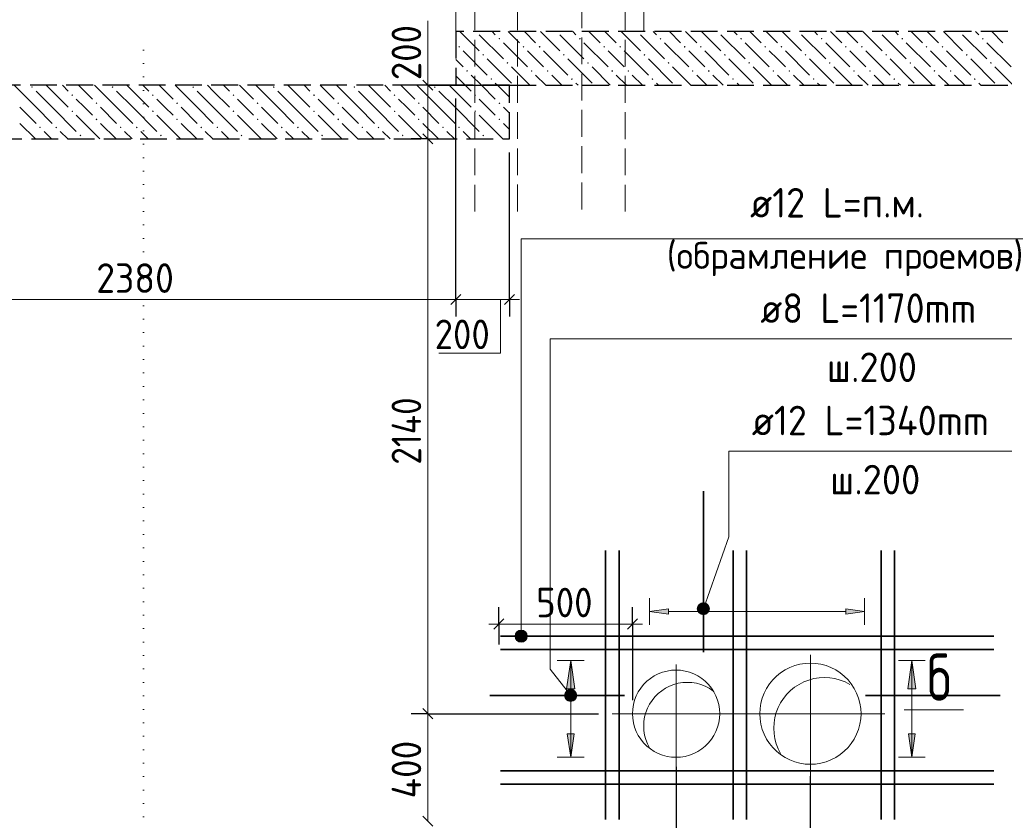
# Model space of a CAD drawing. Header units: millimetres. Extents: x 0 to 30446, y 0 to 14850.
# Tile 21 of 26: x 14465 to 18131, y 9303 to 12284. Entities that reach past the tile are written whole.
import ezdxf

# ---------------------------------------------------------------- set-up
doc = ezdxf.new("R2010")
doc.units = ezdxf.units.MM
doc.linetypes.add('______2', pattern=[135, 100, -35])
doc.linetypes.add('______9', pattern=[50, 0, -50])
for name, color, linetype, lineweight in [('Standard', 7, 'Continuous', 25), ('ЖБ Пилон', 180, 'Continuous', 25), ('Позиционная метка линия выноска', 7, 'Continuous', 13), ('Позиционная метка номер позиции', 7, 'Continuous', 13), ('Примечания', 7, 'Continuous', 13), ('Сечения символ', 7, 'Continuous', 25), ('Стена обрамление Г-обр.', 7, 'Continuous', 25), ('Стена обрамление П-обр.', 7, 'Continuous', 25)]:
    doc.layers.add(name, color=color, linetype=linetype, lineweight=lineweight)
for name, color, linetype, lineweight, true_color in [('ЖБ Перекрытие верхний уровень', 7, 'Continuous', 25, 0xe0e0ff), ('ЖБ Перекрытие средний уровень_1', 7, 'Continuous', 25, 0xe0e0ff), ('ЖБ Стена верхний уровень', 7, 'Continuous', 25, 0x006e00)]:
    doc.layers.add(name, color=color, linetype=linetype, lineweight=lineweight, true_color=true_color)
doc.layers.add('Размерная выноска', color=7, linetype='Continuous')
doc.styles.add('ISOCPEUR', font='txt')

msp = doc.modelspace()

# ---------------------------------------------------------------- hatches: boundary and pattern name
at = {"layer": 'ЖБ Перекрытие верхний уровень', "linetype": 'Continuous', "lineweight": 18, "transparency": 33554687}
for points in [[(16161.1, 12240.5), (16160.8, 12240.2), (16160.6, 12240.5)], [(16247.6, 12213.5), (16250.8, 12216.7), (16254.1, 12213.5), (16250.8, 12210.2)], [(16461.1, 12240.5), (16460.8, 12240.2), (16460.6, 12240.5)], [(16547.6, 12213.5), (16550.8, 12216.7), (16554.1, 12213.5), (16550.8, 12210.2)], [(16761.1, 12240.5), (16760.8, 12240.2), (16760.6, 12240.5)], [(16847.6, 12213.5), (16850.8, 12216.7), (16854.1, 12213.5), (16850.8, 12210.2)], [(17061.1, 12240.5), (17060.8, 12240.2), (17060.6, 12240.5)], [(17147.6, 12213.5), (17150.8, 12216.7), (17154.1, 12213.5), (17150.8, 12210.2)], [(17361.1, 12240.5), (17360.8, 12240.2), (17360.6, 12240.5)], [(17447.6, 12213.5), (17450.8, 12216.7), (17454.1, 12213.5), (17450.8, 12210.2)], [(17661.1, 12240.5), (17660.8, 12240.2), (17660.6, 12240.5)], [(17747.6, 12213.5), (17750.8, 12216.7), (17754.1, 12213.5), (17750.8, 12210.2)], [(17961.1, 12240.5), (17960.8, 12240.2), (17960.6, 12240.5)], [(18047.6, 12213.5), (18050.8, 12216.7), (18054.1, 12213.5), (18050.8, 12210.2)], [(16097.6, 12183.5), (16100.8, 12186.7), (16104.1, 12183.5), (16100.8, 12180.2)], [(16337.6, 12183.5), (16340.8, 12186.7), (16344.1, 12183.5), (16340.8, 12180.2)], [(16397.6, 12183.5), (16400.8, 12186.7), (16404.1, 12183.5), (16400.8, 12180.2)], [(16637.6, 12183.5), (16640.8, 12186.7), (16644.1, 12183.5), (16640.8, 12180.2)], [(16697.6, 12183.5), (16700.8, 12186.7), (16704.1, 12183.5), (16700.8, 12180.2)], [(16937.6, 12183.5), (16940.8, 12186.7), (16944.1, 12183.5), (16940.8, 12180.2)], [(16997.6, 12183.5), (17000.8, 12186.7), (17004.1, 12183.5), (17000.8, 12180.2)], [(17237.6, 12183.5), (17240.8, 12186.7), (17244.1, 12183.5), (17240.8, 12180.2)], [(17297.6, 12183.5), (17300.8, 12186.7), (17304.1, 12183.5), (17300.8, 12180.2)], [(17537.6, 12183.5), (17540.8, 12186.7), (17544.1, 12183.5), (17540.8, 12180.2)], [(17597.6, 12183.5), (17600.8, 12186.7), (17604.1, 12183.5), (17600.8, 12180.2)], [(17837.6, 12183.5), (17840.8, 12186.7), (17844.1, 12183.5), (17840.8, 12180.2)], [(17897.6, 12183.5), (17900.8, 12186.7), (17904.1, 12183.5), (17900.8, 12180.2)], [(16187.6, 12153.5), (16190.8, 12156.7), (16194.1, 12153.5), (16190.8, 12150.2)], [(16487.6, 12153.5), (16490.8, 12156.7), (16494.1, 12153.5), (16490.8, 12150.2)], [(16787.6, 12153.5), (16790.8, 12156.7), (16794.1, 12153.5), (16790.8, 12150.2)], [(17087.6, 12153.5), (17090.8, 12156.7), (17094.1, 12153.5), (17090.8, 12150.2)], [(17387.6, 12153.5), (17390.8, 12156.7), (17394.1, 12153.5), (17390.8, 12150.2)], [(17687.6, 12153.5), (17690.8, 12156.7), (17694.1, 12153.5), (17690.8, 12150.2)], [(17987.6, 12153.5), (17990.8, 12156.7), (17994.1, 12153.5), (17990.8, 12150.2)], [(16277.6, 12123.5), (16280.8, 12126.7), (16284.1, 12123.5), (16280.8, 12120.2)], [(16577.6, 12123.5), (16580.8, 12126.7), (16584.1, 12123.5), (16580.8, 12120.2)], [(16877.6, 12123.5), (16880.8, 12126.7), (16884.1, 12123.5), (16880.8, 12120.2)], [(17177.6, 12123.5), (17180.8, 12126.7), (17184.1, 12123.5), (17180.8, 12120.2)], [(17477.6, 12123.5), (17480.8, 12126.7), (17484.1, 12123.5), (17480.8, 12120.2)], [(17777.6, 12123.5), (17780.8, 12126.7), (17784.1, 12123.5), (17780.8, 12120.2)], [(18077.6, 12123.5), (18080.8, 12126.7), (18084.1, 12123.5), (18080.8, 12120.2)], [(16127.6, 12093.5), (16130.8, 12096.7), (16134.1, 12093.5), (16130.8, 12090.2)], [(16217.6, 12063.5), (16220.8, 12066.7), (16224.1, 12063.5), (16220.8, 12060.2)], [(16367.6, 12093.5), (16370.8, 12096.7), (16374.1, 12093.5), (16370.8, 12090.2)], [(16427.6, 12093.5), (16430.8, 12096.7), (16434.1, 12093.5), (16430.8, 12090.2)], [(16517.6, 12063.5), (16520.8, 12066.7), (16524.1, 12063.5), (16520.8, 12060.2)], [(16667.6, 12093.5), (16670.8, 12096.7), (16674.1, 12093.5), (16670.8, 12090.2)], [(16727.6, 12093.5), (16730.8, 12096.7), (16734.1, 12093.5), (16730.8, 12090.2)], [(16817.6, 12063.5), (16820.8, 12066.7), (16824.1, 12063.5), (16820.8, 12060.2)], [(16967.6, 12093.5), (16970.8, 12096.7), (16974.1, 12093.5), (16970.8, 12090.2)], [(17027.6, 12093.5), (17030.8, 12096.7), (17034.1, 12093.5), (17030.8, 12090.2)], [(17117.6, 12063.5), (17120.8, 12066.7), (17124.1, 12063.5), (17120.8, 12060.2)], [(17267.6, 12093.5), (17270.8, 12096.7), (17274.1, 12093.5), (17270.8, 12090.2)], [(17327.6, 12093.5), (17330.8, 12096.7), (17334.1, 12093.5), (17330.8, 12090.2)], [(17417.6, 12063.5), (17420.8, 12066.7), (17424.1, 12063.5), (17420.8, 12060.2)], [(17567.6, 12093.5), (17570.8, 12096.7), (17574.1, 12093.5), (17570.8, 12090.2)], [(17627.6, 12093.5), (17630.8, 12096.7), (17634.1, 12093.5), (17630.8, 12090.2)], [(17717.6, 12063.5), (17720.8, 12066.7), (17724.1, 12063.5), (17720.8, 12060.2)], [(17867.6, 12093.5), (17870.8, 12096.7), (17874.1, 12093.5), (17870.8, 12090.2)], [(17927.6, 12093.5), (17930.8, 12096.7), (17934.1, 12093.5), (17930.8, 12090.2)], [(18017.6, 12063.5), (18020.8, 12066.7), (18024.1, 12063.5), (18020.8, 12060.2)]]:
    msp.add_hatch(color=7, dxfattribs=at).paths.add_polyline_path(points, flags=16)
at = {"layer": 'ЖБ Перекрытие средний уровень_1', "linetype": 'Continuous', "lineweight": 18, "transparency": 33554687}
for points in [[(14507.6, 12033.5), (14510.8, 12036.7), (14514.1, 12033.5), (14510.8, 12030.2)], [(14807.6, 12033.5), (14810.8, 12036.7), (14814.1, 12033.5), (14810.8, 12030.2)], [(15107.6, 12033.5), (15110.8, 12036.7), (15114.1, 12033.5), (15110.8, 12030.2)], [(15407.6, 12033.5), (15410.8, 12036.7), (15414.1, 12033.5), (15410.8, 12030.2)], [(15707.6, 12033.5), (15710.8, 12036.7), (15714.1, 12033.5), (15710.8, 12030.2)], [(16007.6, 12033.5), (16010.8, 12036.7), (16014.1, 12033.5), (16010.8, 12030.2)], [(14657.6, 12003.5), (14660.8, 12006.7), (14664.1, 12003.5), (14660.8, 12000.2)], [(14957.6, 12003.5), (14960.8, 12006.7), (14964.1, 12003.5), (14960.8, 12000.2)], [(15257.6, 12003.5), (15260.8, 12006.7), (15264.1, 12003.5), (15260.8, 12000.2)], [(15557.6, 12003.5), (15560.8, 12006.7), (15564.1, 12003.5), (15560.8, 12000.2)], [(15857.6, 12003.5), (15860.8, 12006.7), (15864.1, 12003.5), (15860.8, 12000.2)], [(16157.6, 12003.5), (16160.8, 12006.7), (16164.1, 12003.5), (16160.8, 12000.2)], [(14747.6, 11973.5), (14750.8, 11976.7), (14754.1, 11973.5), (14750.8, 11970.2)], [(15047.6, 11973.5), (15050.8, 11976.7), (15054.1, 11973.5), (15050.8, 11970.2)], [(15347.6, 11973.5), (15350.8, 11976.7), (15354.1, 11973.5), (15350.8, 11970.2)], [(15647.6, 11973.5), (15650.8, 11976.7), (15654.1, 11973.5), (15650.8, 11970.2)], [(15947.6, 11973.5), (15950.8, 11976.7), (15954.1, 11973.5), (15950.8, 11970.2)], [(16247.6, 11973.5), (16250.8, 11976.7), (16254.1, 11973.5), (16250.8, 11970.2)], [(14657.6, 11943.5), (14660.8, 11946.7), (14664.1, 11943.5), (14660.8, 11940.2)], [(14747.6, 11913.5), (14750.8, 11916.7), (14754.1, 11913.5), (14750.8, 11910.2)], [(14957.6, 11943.5), (14960.8, 11946.7), (14964.1, 11943.5), (14960.8, 11940.2)], [(15047.6, 11913.5), (15050.8, 11916.7), (15054.1, 11913.5), (15050.8, 11910.2)], [(15257.6, 11943.5), (15260.8, 11946.7), (15264.1, 11943.5), (15260.8, 11940.2)], [(15347.6, 11913.5), (15350.8, 11916.7), (15354.1, 11913.5), (15350.8, 11910.2)], [(15557.6, 11943.5), (15560.8, 11946.7), (15564.1, 11943.5), (15560.8, 11940.2)], [(15647.6, 11913.5), (15650.8, 11916.7), (15654.1, 11913.5), (15650.8, 11910.2)], [(15857.6, 11943.5), (15860.8, 11946.7), (15864.1, 11943.5), (15860.8, 11940.2)], [(15947.6, 11913.5), (15950.8, 11916.7), (15954.1, 11913.5), (15950.8, 11910.2)], [(16157.6, 11943.5), (16160.8, 11946.7), (16164.1, 11943.5), (16160.8, 11940.2)], [(16247.6, 11913.5), (16250.8, 11916.7), (16254.1, 11913.5), (16250.8, 11910.2)], [(14537.6, 11883.5), (14540.8, 11886.7), (14544.1, 11883.5), (14540.8, 11880.2)], [(14597.6, 11883.5), (14600.8, 11886.7), (14604.1, 11883.5), (14600.8, 11880.2)], [(14837.6, 11883.5), (14840.8, 11886.7), (14844.1, 11883.5), (14840.8, 11880.2)], [(14897.6, 11883.5), (14900.8, 11886.7), (14904.1, 11883.5), (14900.8, 11880.2)], [(15137.6, 11883.5), (15140.8, 11886.7), (15144.1, 11883.5), (15140.8, 11880.2)], [(15197.6, 11883.5), (15200.8, 11886.7), (15204.1, 11883.5), (15200.8, 11880.2)], [(15437.6, 11883.5), (15440.8, 11886.7), (15444.1, 11883.5), (15440.8, 11880.2)], [(15497.6, 11883.5), (15500.8, 11886.7), (15504.1, 11883.5), (15500.8, 11880.2)], [(15737.6, 11883.5), (15740.8, 11886.7), (15744.1, 11883.5), (15740.8, 11880.2)], [(15797.6, 11883.5), (15800.8, 11886.7), (15804.1, 11883.5), (15800.8, 11880.2)], [(16037.6, 11883.5), (16040.8, 11886.7), (16044.1, 11883.5), (16040.8, 11880.2)], [(16097.6, 11883.5), (16100.8, 11886.7), (16104.1, 11883.5), (16100.8, 11880.2)], [(14687.6, 11853.5), (14690.8, 11856.7), (14694.1, 11853.5), (14690.8, 11850.2)], [(14987.6, 11853.5), (14990.8, 11856.7), (14994.1, 11853.5), (14990.8, 11850.2)], [(15287.6, 11853.5), (15290.8, 11856.7), (15294.1, 11853.5), (15290.8, 11850.2)], [(15587.6, 11853.5), (15590.8, 11856.7), (15594.1, 11853.5), (15590.8, 11850.2)], [(15887.6, 11853.5), (15890.8, 11856.7), (15894.1, 11853.5), (15890.8, 11850.2)], [(16187.6, 11853.5), (16190.8, 11856.7), (16194.1, 11853.5), (16190.8, 11850.2)]]:
    msp.add_hatch(color=7, dxfattribs=at).paths.add_polyline_path(points, flags=16)
at = {"layer": 'Позиционная метка линия выноска', "linetype": 'Continuous', "lineweight": 13, "transparency": 33554687}
for points in [[(17031.6, 10083.9), (16989.2, 10098.9), (16988.4, 10087.3)], [(17031.6, 10083.9), (16988.4, 10087.3), (17024.9, 10074.4)], [(17024.9, 10074.4), (16988.4, 10087.3), (16993.3, 10076.9)], [(17032.4, 10095.6), (16995.9, 10108.5), (16989.2, 10098.9)], [(17032.4, 10095.6), (16989.2, 10098.9), (17031.6, 10083.9)], [(17027.4, 10105.9), (17006.2, 10113.4), (16995.9, 10108.5)], [(17027.4, 10105.9), (16995.9, 10108.5), (17032.4, 10095.6)], [(17006.2, 10113.4), (17027.4, 10105.9), (17017.9, 10112.6)], [(17024.9, 10074.4), (16993.3, 10076.9), (17014.5, 10069.4)], [(17014.5, 10069.4), (16993.3, 10076.9), (17002.9, 10070.2)], [(16343.5, 10008.3), (16321, 10008.3), (16312.9, 10000.2)], [(16343.5, 10008.3), (16312.9, 10000.2), (16351.6, 10000.2)], [(16321, 10008.3), (16343.5, 10008.3), (16332.2, 10011.5)], [(16351.6, 10000.2), (16312.9, 10000.2), (16309.7, 9989)], [(16351.6, 10000.2), (16309.7, 9989), (16354.7, 9989)], [(16354.7, 9989), (16309.7, 9989), (16312.9, 9977.7)], [(16354.7, 9989), (16312.9, 9977.7), (16351.6, 9977.7)], [(16351.6, 9977.7), (16312.9, 9977.7), (16321, 9969.6)], [(16351.6, 9977.7), (16321, 9969.6), (16343.5, 9969.6)], [(16343.5, 9969.6), (16321, 9969.6), (16332.2, 9966.5)], [(16513.3, 9790.7), (16495.6, 9776.8), (16494.2, 9765.4)], [(16513.3, 9790.7), (16494.2, 9765.4), (16524.7, 9789.2)], [(16524.7, 9789.2), (16494.2, 9765.4), (16498.6, 9754.6)], [(16495.6, 9776.8), (16513.3, 9790.7), (16502.5, 9786.2)], [(16524.7, 9789.2), (16498.6, 9754.6), (16534.1, 9782.3)], [(16534.1, 9782.3), (16498.6, 9754.6), (16508, 9747.7)], [(16534.1, 9782.3), (16508, 9747.7), (16538.6, 9771.5)], [(16538.6, 9771.5), (16508, 9747.7), (16519.4, 9746.3)], [(16538.6, 9771.5), (16519.4, 9746.3), (16537.1, 9760.1)], [(16537.1, 9760.1), (16519.4, 9746.3), (16530.2, 9750.7)]]:
    msp.add_hatch(color=7, dxfattribs=at).paths.add_polyline_path(points)
at = {"layer": 'Стена обрамление П-обр.', "linetype": 'Continuous', "lineweight": 13, "transparency": 33554687}
for points in [[(16880.4, 10071), (16810.4, 10081), (16880.4, 10091)], [(16528.9, 9626), (16516.4, 9538.5), (16503.9, 9626)], [(17798.9, 9626), (17786.4, 9538.5), (17773.9, 9626)]]:
    msp.add_hatch(color=7, dxfattribs=at).paths.add_polyline_path(points, flags=16)
for points in [[(17540.4, 10071), (17610.4, 10081), (17540.4, 10091)], [(16531.4, 9793.5), (16516.4, 9898.5), (16501.4, 9793.5)], [(17801.4, 9793.5), (17786.4, 9898.5), (17771.4, 9793.5)]]:
    msp.add_hatch(color=7, dxfattribs=at).paths.add_polyline_path(points)

# ---------------------------------------------------------------- linework, layer by layer
at = {"layer": 'Standard', "color": 7, "linetype": 'Continuous', "lineweight": 13, "transparency": 33554687}
for p, q in [((15984.8, 12040.5), (15984.8, 12078)), ((15984.8, 11840.5), (15984.8, 12040.5)), ((15984.8, 9700.5), (15984.8, 11840.5)), ((13708.4, 11242.3), (16088.4, 11242.3)), ((16088.4, 11242.3), (16288.4, 11242.3)), ((16288.4, 11242.3), (16325.9, 11242.3)), ((16249.3, 10034.4), (16211.8, 10034.4)), ((16249.3, 10034.4), (16746.3, 10034.4)), ((16746.3, 10034.4), (16783.8, 10034.4))]:
    msp.add_line(p, q, dxfattribs=at)
at = {"layer": 'Standard', "color": 7, "linetype": 'Continuous', "lineweight": -3, "transparency": 33554687}
for p, q in [((15984.8, 12040.5), (15922.3, 12040.5)), ((15984.8, 12040.5), (16047.3, 12040.5)), ((15984.8, 12040.5), (16309.9, 12040.5)), ((16088.4, 11242.3), (16088.4, 11990.5)), ((15984.8, 11840.5), (15922.3, 11840.5)), ((15984.8, 11840.5), (16047.3, 11840.5)), ((15984.8, 11840.5), (15984.8, 11840.5)), ((16288.4, 11242.3), (16288.4, 11790.5)), ((16088.4, 11242.3), (16088.4, 11304.8)), ((16288.4, 11242.3), (16288.4, 11304.8)), ((16088.4, 11242.3), (16088.4, 11179.8)), ((16288.4, 11242.3), (16288.4, 11179.8)), ((16249.3, 10034.4), (16249.3, 10096.9)), ((16746.3, 10034.4), (16746.3, 10096.9)), ((16249.3, 10034.4), (16249.3, 9971.9)), ((16249.3, 10034.4), (16249.3, 9957.5)), ((16746.3, 10034.4), (16746.3, 9971.9)), ((16746.3, 10034.4), (16746.3, 9750.5)), ((15984.8, 9700.5), (15922.3, 9700.5)), ((15984.8, 9700.5), (16047.3, 9700.5))]:
    msp.add_line(p, q, dxfattribs=at)
at = {"layer": 'Standard', "color": 7, "linetype": 'Continuous', "lineweight": 25, "transparency": 33554687}
for p, q in [((16003.6, 12021.7), (15966.1, 12059.2)), ((16003.6, 11821.7), (15966.1, 11859.2)), ((16069.6, 11223.5), (16107.1, 11261)), ((16269.6, 11223.5), (16307.1, 11261)), ((16230.6, 10015.7), (16268.1, 10053.2)), ((16727.6, 10015.7), (16765.1, 10053.2)), ((16003.6, 9681.7), (15966.1, 9719.2)), ((16003.6, 9281.7), (15966.1, 9319.2))]:
    msp.add_line(p, q, dxfattribs=at)
at = {"layer": 'Standard', "color": 7, "linetype": 'Continuous', "lineweight": -3, "transparency": 33554687}
for points in [[(15984.8, 9700.5), (16289.8, 9700.5), (16289.8, 9700.5), (16620.3, 9700.5)], [(16909.8, 8505.4), (16909.8, 8513.9), (16909.8, 8513.9), (16909.8, 8513.9), (16909.8, 8513.9), (16909.8, 8513.9), (16909.8, 8513.9), (16909.8, 9502.3)], [(17408.8, 8505.4), (17408.8, 8513.9), (17408.8, 8513.9), (17408.8, 8513.9), (17408.8, 8513.9), (17408.8, 9468)]]:
    msp.add_lwpolyline(points, dxfattribs=at)
at = {"layer": 'Standard', "color": 7, "linetype": 'Continuous', "lineweight": 13, "transparency": 33554687}
msp.add_lwpolyline([(15984.8, 9300.5), (15984.8, 9350.8), (15984.8, 9350.8), (15984.8, 9700.5)], dxfattribs=at)
at = {"layer": 'ЖБ Перекрытие верхний уровень', "color": 7, "linetype": '______2', "lineweight": 25, "transparency": 33554687}
for p, q in [((16088.4, 12240.5), (16088.4, 12040.5)), ((19358.4, 12240.5), (16088.4, 12240.5)), ((16088.4, 12040.5), (16288.4, 12040.5)), ((16288.4, 12040.5), (19358.3, 12040.5))]:
    msp.add_line(p, q, dxfattribs=at)
at = {"layer": 'ЖБ Перекрытие верхний уровень', "color": 9, "linetype": 'Continuous', "lineweight": 18, "true_color": 0xc7c7c7, "transparency": 33554687}
for p, q in [((16103.9, 12240.5), (16175.8, 12168.5)), ((16175.8, 12228.5), (16265.8, 12138.5)), ((16235.8, 12228.5), (16223.9, 12240.5)), ((16283.9, 12240.5), (16325.8, 12198.5)), ((16343.9, 12240.5), (16385.8, 12198.5)), ((16403.9, 12240.5), (16475.8, 12168.5)), ((16475.8, 12228.5), (16565.8, 12138.5)), ((16535.8, 12228.5), (16523.9, 12240.5)), ((16583.9, 12240.5), (16625.8, 12198.5)), ((16643.9, 12240.5), (16685.8, 12198.5)), ((16703.9, 12240.5), (16775.8, 12168.5)), ((16775.8, 12228.5), (16865.8, 12138.5)), ((16835.8, 12228.5), (16823.9, 12240.5)), ((16883.9, 12240.5), (16925.8, 12198.5)), ((16943.9, 12240.5), (16985.8, 12198.5)), ((17003.9, 12240.5), (17075.8, 12168.5)), ((17075.8, 12228.5), (17165.8, 12138.5)), ((17135.8, 12228.5), (17123.9, 12240.5)), ((17183.9, 12240.5), (17225.8, 12198.5)), ((17243.9, 12240.5), (17285.8, 12198.5)), ((17303.9, 12240.5), (17375.8, 12168.5)), ((17375.8, 12228.5), (17465.8, 12138.5)), ((17435.8, 12228.5), (17423.9, 12240.5)), ((17483.9, 12240.5), (17525.8, 12198.5)), ((17543.9, 12240.5), (17585.8, 12198.5)), ((17603.9, 12240.5), (17675.8, 12168.5)), ((17675.8, 12228.5), (17765.8, 12138.5)), ((17735.8, 12228.5), (17723.9, 12240.5)), ((17783.9, 12240.5), (17825.8, 12198.5)), ((17843.9, 12240.5), (17885.8, 12198.5)), ((17903.9, 12240.5), (17975.8, 12168.5)), ((17975.8, 12228.5), (18065.8, 12138.5)), ((18035.8, 12228.5), (18023.9, 12240.5)), ((18083.9, 12240.5), (18125.8, 12198.5)), ((16265.8, 12198.5), (16355.8, 12108.5)), ((16565.8, 12198.5), (16655.8, 12108.5)), ((16865.8, 12198.5), (16955.8, 12108.5)), ((17165.8, 12198.5), (17255.8, 12108.5)), ((17465.8, 12198.5), (17555.8, 12108.5)), ((17765.8, 12198.5), (17855.8, 12108.5)), ((18065.8, 12198.5), (18155.8, 12108.5)), ((16115.8, 12108.5), (16088.4, 12136)), ((16115.8, 12168.5), (16205.8, 12078.5)), ((16205.8, 12138.5), (16295.8, 12048.5)), ((16385.8, 12138.5), (16355.8, 12168.5)), ((16415.8, 12108.5), (16385.8, 12138.5)), ((16415.8, 12168.5), (16505.8, 12078.5)), ((16505.8, 12138.5), (16595.8, 12048.5)), ((16685.8, 12138.5), (16655.8, 12168.5)), ((16715.8, 12108.5), (16685.8, 12138.5)), ((16715.8, 12168.5), (16805.8, 12078.5)), ((16805.8, 12138.5), (16895.8, 12048.5)), ((16985.8, 12138.5), (16955.8, 12168.5)), ((17015.8, 12108.5), (16985.8, 12138.5)), ((17015.8, 12168.5), (17105.8, 12078.5)), ((17105.8, 12138.5), (17195.8, 12048.5)), ((17285.8, 12138.5), (17255.8, 12168.5)), ((17315.8, 12108.5), (17285.8, 12138.5)), ((17315.8, 12168.5), (17405.8, 12078.5)), ((17405.8, 12138.5), (17495.8, 12048.5)), ((17585.8, 12138.5), (17555.8, 12168.5)), ((17615.8, 12108.5), (17585.8, 12138.5)), ((17615.8, 12168.5), (17705.8, 12078.5)), ((17705.8, 12138.5), (17795.8, 12048.5)), ((17885.8, 12138.5), (17855.8, 12168.5)), ((17915.8, 12108.5), (17885.8, 12138.5)), ((17915.8, 12168.5), (18005.8, 12078.5)), ((18005.8, 12138.5), (18095.8, 12048.5)), ((16363.9, 12040.5), (16295.8, 12108.5)), ((16663.9, 12040.5), (16595.8, 12108.5)), ((16963.9, 12040.5), (16895.8, 12108.5)), ((17263.9, 12040.5), (17195.8, 12108.5)), ((17563.9, 12040.5), (17495.8, 12108.5)), ((17863.9, 12040.5), (17795.8, 12108.5)), ((18163.9, 12040.5), (18095.8, 12108.5)), ((16088.4, 12076), (16123.9, 12040.5)), ((16145.8, 12078.5), (16183.9, 12040.5)), ((16385.8, 12078.5), (16423.9, 12040.5)), ((16445.8, 12078.5), (16483.9, 12040.5)), ((16685.8, 12078.5), (16723.9, 12040.5)), ((16745.8, 12078.5), (16783.9, 12040.5)), ((16985.8, 12078.5), (17023.9, 12040.5)), ((17045.8, 12078.5), (17083.9, 12040.5)), ((17285.8, 12078.5), (17323.9, 12040.5)), ((17345.8, 12078.5), (17383.9, 12040.5)), ((17585.8, 12078.5), (17623.9, 12040.5)), ((17645.8, 12078.5), (17683.9, 12040.5)), ((17885.8, 12078.5), (17923.9, 12040.5)), ((17945.8, 12078.5), (17983.9, 12040.5)), ((16243.9, 12040.5), (16235.8, 12048.5)), ((16543.9, 12040.5), (16535.8, 12048.5)), ((16843.9, 12040.5), (16835.8, 12048.5)), ((17143.9, 12040.5), (17135.8, 12048.5)), ((17443.9, 12040.5), (17435.8, 12048.5)), ((17743.9, 12040.5), (17735.8, 12048.5)), ((18043.9, 12040.5), (18035.8, 12048.5))]:
    msp.add_line(p, q, dxfattribs=at)
at = {"layer": 'ЖБ Перекрытие средний уровень_1', "color": 7, "linetype": '______2', "lineweight": 25, "transparency": 33554687}
for p, q in [((16088.4, 12040.5), (13088.4, 12040.5)), ((16288.4, 12040.5), (16088.4, 12040.5)), ((16288.4, 11840.5), (16288.4, 12040.5)), ((12888.4, 11840.5), (16288.4, 11840.5))]:
    msp.add_line(p, q, dxfattribs=at)
at = {"layer": 'ЖБ Перекрытие средний уровень_1', "color": 9, "linetype": 'Continuous', "lineweight": 18, "true_color": 0xc7c7c7, "transparency": 33554687}
for p, q in [((14525.8, 11958.5), (14443.9, 12040.5)), ((14585.8, 12018.5), (14563.9, 12040.5)), ((14623.9, 12040.5), (14645.8, 12018.5)), ((14683.9, 12040.5), (14735.8, 11988.5)), ((14825.8, 11958.5), (14743.9, 12040.5)), ((14885.8, 12018.5), (14863.9, 12040.5)), ((14923.9, 12040.5), (14945.8, 12018.5)), ((14983.9, 12040.5), (15035.8, 11988.5)), ((15125.8, 11958.5), (15043.9, 12040.5)), ((15185.8, 12018.5), (15163.9, 12040.5)), ((15223.9, 12040.5), (15245.8, 12018.5)), ((15283.9, 12040.5), (15335.8, 11988.5)), ((15425.8, 11958.5), (15343.9, 12040.5)), ((15485.8, 12018.5), (15463.9, 12040.5)), ((15523.9, 12040.5), (15545.8, 12018.5)), ((15583.9, 12040.5), (15635.8, 11988.5)), ((15725.8, 11958.5), (15643.9, 12040.5)), ((15785.8, 12018.5), (15763.9, 12040.5)), ((15823.9, 12040.5), (15845.8, 12018.5)), ((15883.9, 12040.5), (15935.8, 11988.5)), ((16025.8, 11958.5), (15943.9, 12040.5)), ((16085.8, 12018.5), (16063.9, 12040.5)), ((16123.9, 12040.5), (16145.8, 12018.5)), ((16183.9, 12040.5), (16235.8, 11988.5)), ((16288.4, 11996), (16243.9, 12040.5)), ((14525.8, 12018.5), (14585.8, 11958.5)), ((14585.8, 12018.5), (14645.8, 11958.5)), ((14705.8, 11958.5), (14675.8, 11988.5)), ((14825.8, 12018.5), (14885.8, 11958.5)), ((14885.8, 12018.5), (14945.8, 11958.5)), ((15005.8, 11958.5), (14975.8, 11988.5)), ((15125.8, 12018.5), (15185.8, 11958.5)), ((15185.8, 12018.5), (15245.8, 11958.5)), ((15305.8, 11958.5), (15275.8, 11988.5)), ((15425.8, 12018.5), (15485.8, 11958.5)), ((15485.8, 12018.5), (15545.8, 11958.5)), ((15605.8, 11958.5), (15575.8, 11988.5)), ((15725.8, 12018.5), (15785.8, 11958.5)), ((15785.8, 12018.5), (15845.8, 11958.5)), ((15905.8, 11958.5), (15875.8, 11988.5)), ((16025.8, 12018.5), (16085.8, 11958.5)), ((16085.8, 12018.5), (16145.8, 11958.5)), ((16205.8, 11958.5), (16175.8, 11988.5)), ((14465.8, 11958.5), (14525.8, 11898.5)), ((14525.8, 11958.5), (14585.8, 11898.5)), ((14585.8, 11958.5), (14675.8, 11868.5)), ((14735.8, 11928.5), (14705.8, 11958.5)), ((14765.8, 11958.5), (14825.8, 11898.5)), ((14825.8, 11958.5), (14885.8, 11898.5)), ((14885.8, 11958.5), (14975.8, 11868.5)), ((15035.8, 11928.5), (15005.8, 11958.5)), ((15065.8, 11958.5), (15125.8, 11898.5)), ((15125.8, 11958.5), (15185.8, 11898.5)), ((15185.8, 11958.5), (15275.8, 11868.5)), ((15335.8, 11928.5), (15305.8, 11958.5)), ((15365.8, 11958.5), (15425.8, 11898.5)), ((15425.8, 11958.5), (15485.8, 11898.5)), ((15485.8, 11958.5), (15575.8, 11868.5)), ((15635.8, 11928.5), (15605.8, 11958.5)), ((15665.8, 11958.5), (15725.8, 11898.5)), ((15725.8, 11958.5), (15785.8, 11898.5)), ((15785.8, 11958.5), (15875.8, 11868.5)), ((15935.8, 11928.5), (15905.8, 11958.5)), ((15965.8, 11958.5), (16025.8, 11898.5)), ((16025.8, 11958.5), (16085.8, 11898.5)), ((16085.8, 11958.5), (16175.8, 11868.5)), ((16235.8, 11928.5), (16205.8, 11958.5)), ((16265.8, 11958.5), (16288.4, 11936)), ((14675.8, 11928.5), (14763.9, 11840.5)), ((14975.8, 11928.5), (15063.9, 11840.5)), ((15275.8, 11928.5), (15363.9, 11840.5)), ((15575.8, 11928.5), (15663.9, 11840.5)), ((15875.8, 11928.5), (15963.9, 11840.5)), ((16175.8, 11928.5), (16263.9, 11840.5)), ((14465.8, 11898.5), (14523.9, 11840.5)), ((14765.8, 11898.5), (14823.9, 11840.5)), ((15065.8, 11898.5), (15123.9, 11840.5)), ((15365.8, 11898.5), (15423.9, 11840.5)), ((15665.8, 11898.5), (15723.9, 11840.5)), ((15965.8, 11898.5), (16023.9, 11840.5)), ((16265.8, 11898.5), (16288.4, 11876)), ((14583.9, 11840.5), (14555.9, 11868.5)), ((14615.8, 11868.5), (14643.9, 11840.5)), ((14883.9, 11840.5), (14855.8, 11868.5)), ((14915.8, 11868.5), (14943.9, 11840.5)), ((15183.9, 11840.5), (15155.8, 11868.5)), ((15215.8, 11868.5), (15243.9, 11840.5)), ((15483.9, 11840.5), (15455.8, 11868.5)), ((15515.8, 11868.5), (15543.9, 11840.5)), ((15783.9, 11840.5), (15755.8, 11868.5)), ((15815.8, 11868.5), (15843.9, 11840.5)), ((16083.9, 11840.5), (16055.8, 11868.5)), ((16115.8, 11868.5), (16143.9, 11840.5))]:
    msp.add_line(p, q, dxfattribs=at)
at = {"layer": 'ЖБ Пилон', "color": 7, "linetype": 'Continuous', "lineweight": 18, "transparency": 33554687}
for p, q in [((16088.4, 12762), (16088.4, 12240.5)), ((16788.4, 12240.5), (16788.4, 12762))]:
    msp.add_line(p, q, dxfattribs=at)
at = {"layer": 'ЖБ Стена верхний уровень', "color": 7, "linetype": 'Continuous', "lineweight": 18, "transparency": 33554687}
for p, q in [((16891.8, 9862.1), (16875, 9859.4)), ((16908.8, 9863), (16891.8, 9862.1)), ((16925.8, 9862.1), (16908.8, 9863)), ((16942.6, 9859.4), (16925.8, 9862.1)), ((17314.6, 9863.7), (17298, 9853)), ((17332.1, 9872.7), (17314.6, 9863.7)), ((17350.6, 9879.8), (17332.1, 9872.7)), ((17369.6, 9884.9), (17350.6, 9879.8)), ((17389.1, 9887.9), (17369.6, 9884.9)), ((17408.8, 9889), (17389.1, 9887.9)), ((17428.5, 9887.9), (17408.8, 9889)), ((17448, 9884.9), (17428.5, 9887.9)), ((17467.1, 9879.8), (17448, 9884.9)), ((17485.5, 9872.7), (17467.1, 9879.8)), ((17503.1, 9863.7), (17485.5, 9872.7)), ((17519.6, 9853), (17503.1, 9863.7)), ((16813.3, 9831.9), (16800.1, 9821.2)), ((16827.6, 9841.2), (16813.3, 9831.9)), ((16842.7, 9848.9), (16827.6, 9841.2)), ((16858.6, 9855), (16842.7, 9848.9)), ((16875, 9859.4), (16858.6, 9855)), ((16959, 9855), (16942.6, 9859.4)), ((16974.9, 9848.9), (16959, 9855)), ((16990.1, 9841.2), (16974.9, 9848.9)), ((17004.3, 9831.9), (16990.1, 9841.2)), ((17017.5, 9821.2), (17004.3, 9831.9)), ((17268.7, 9826.6), (17256.3, 9811.3)), ((17282.7, 9840.6), (17268.7, 9826.6)), ((17298, 9853), (17282.7, 9840.6)), ((17402.8, 9825.8), (17384.4, 9818.7)), ((17421.9, 9830.9), (17402.8, 9825.8)), ((17441.4, 9834), (17421.9, 9830.9)), ((17461.1, 9835), (17441.4, 9834)), ((17480.8, 9834), (17461.1, 9835)), ((17500.3, 9830.9), (17480.8, 9834)), ((17519.3, 9825.8), (17500.3, 9830.9)), ((17537.8, 9818.7), (17519.3, 9825.8)), ((17534.9, 9840.6), (17519.6, 9853)), ((17548.9, 9826.6), (17534.9, 9840.6)), ((17561.3, 9811.3), (17548.9, 9826.6)), ((16777.3, 9796), (16768.1, 9781.7)), ((16788.1, 9809.2), (16777.3, 9796)), ((16800.1, 9821.2), (16788.1, 9809.2)), ((16869.5, 9795.2), (16855.2, 9786)), ((16884.6, 9803), (16869.5, 9795.2)), ((16900.5, 9809.1), (16884.6, 9803)), ((16916.9, 9813.5), (16900.5, 9809.1)), ((16933.7, 9816.1), (16916.9, 9813.5)), ((16950.7, 9817), (16933.7, 9816.1)), ((16967.7, 9816.1), (16950.7, 9817)), ((16984.5, 9813.5), (16967.7, 9816.1)), ((17000.9, 9809.1), (16984.5, 9813.5)), ((17016.8, 9803), (17000.9, 9809.1)), ((17032, 9795.2), (17016.8, 9803)), ((17029.6, 9809.2), (17017.5, 9821.2)), ((17040.3, 9796), (17029.6, 9809.2)), ((17046.2, 9786), (17032, 9795.2)), ((17049.5, 9781.7), (17040.3, 9796)), ((17245.6, 9794.7), (17236.6, 9777.1)), ((17256.3, 9811.3), (17245.6, 9794.7)), ((17350.3, 9799), (17335, 9786.6)), ((17366.8, 9809.7), (17350.3, 9799)), ((17384.4, 9818.7), (17366.8, 9809.7)), ((17555.3, 9809.7), (17537.8, 9818.7)), ((17572.1, 9794.7), (17561.3, 9811.3)), ((17581, 9777.1), (17572.1, 9794.7)), ((16760.4, 9766.6), (16754.3, 9750.7)), ((16768.1, 9781.7), (16760.4, 9766.6)), ((16830, 9763.3), (16819.3, 9750)), ((16842, 9775.3), (16830, 9763.3)), ((16855.2, 9786), (16842, 9775.3)), ((17057.3, 9766.6), (17049.5, 9781.7)), ((17063.4, 9750.7), (17057.3, 9766.6)), ((17229.5, 9758.7), (17224.4, 9739.7)), ((17236.6, 9777.1), (17229.5, 9758.7)), ((17308.6, 9757.3), (17297.8, 9740.7)), ((17321, 9772.6), (17308.6, 9757.3)), ((17335, 9786.6), (17321, 9772.6)), ((17588.1, 9758.7), (17581, 9777.1)), ((17593.2, 9739.7), (17588.1, 9758.7)), ((16747.2, 9717.5), (16746.3, 9700.5)), ((16749.9, 9734.3), (16747.2, 9717.5)), ((16754.3, 9750.7), (16749.9, 9734.3)), ((16802.3, 9720.6), (16796.2, 9704.7)), ((16810, 9735.8), (16802.3, 9720.6)), ((16819.3, 9750), (16810, 9735.8)), ((17067.8, 9734.3), (17063.4, 9750.7)), ((17070.4, 9717.5), (17067.8, 9734.3)), ((17071.3, 9700.5), (17070.4, 9717.5)), ((17221.3, 9720.2), (17220.3, 9700.5)), ((17224.4, 9739.7), (17221.3, 9720.2)), ((17288.9, 9723.2), (17281.8, 9704.7)), ((17297.8, 9740.7), (17288.9, 9723.2)), ((17596.3, 9720.2), (17593.2, 9739.7)), ((17597.3, 9700.5), (17596.3, 9720.2)), ((16746.3, 9700.5), (16747.2, 9683.5)), ((16747.2, 9683.5), (16749.9, 9666.7)), ((16791.8, 9688.3), (16789.1, 9671.5)), ((16796.2, 9704.7), (16791.8, 9688.3)), ((17067.8, 9666.7), (17070.4, 9683.5)), ((17070.4, 9683.5), (17071.3, 9700.5)), ((17220.3, 9700.5), (17221.3, 9680.8)), ((17221.3, 9680.8), (17224.4, 9661.3)), ((17276.7, 9685.7), (17273.6, 9666.2)), ((17281.8, 9704.7), (17276.7, 9685.7)), ((17593.2, 9661.3), (17596.3, 9680.8)), ((17596.3, 9680.8), (17597.3, 9700.5)), ((16749.9, 9666.7), (16754.3, 9650.3)), ((16754.3, 9650.3), (16760.4, 9634.4)), ((16789.1, 9671.5), (16788.2, 9654.5)), ((16788.2, 9654.5), (16789.1, 9637.5)), ((17057.3, 9634.4), (17063.4, 9650.3)), ((17063.4, 9650.3), (17067.8, 9666.7)), ((17224.4, 9661.3), (17229.5, 9642.2)), ((17229.5, 9642.2), (17236.6, 9623.8)), ((17273.6, 9666.2), (17272.6, 9646.5)), ((17272.6, 9646.5), (17273.6, 9626.8)), ((17581, 9623.8), (17588.1, 9642.2)), ((17588.1, 9642.2), (17593.2, 9661.3)), ((16760.4, 9634.4), (16768.1, 9619.2)), ((16768.1, 9619.2), (16777.3, 9605)), ((16777.3, 9605), (16788.1, 9591.7)), ((16789.1, 9637.5), (16791.8, 9620.7)), ((16791.8, 9620.7), (16796.2, 9604.3)), ((17029.6, 9591.7), (17040.3, 9605)), ((17040.3, 9605), (17049.5, 9619.2)), ((17049.5, 9619.2), (17057.3, 9634.4)), ((17236.6, 9623.8), (17245.6, 9606.2)), ((17245.6, 9606.2), (17256.3, 9589.7)), ((17273.6, 9626.8), (17276.7, 9607.3)), ((17276.7, 9607.3), (17281.8, 9588.2)), ((17561.3, 9589.7), (17572.1, 9606.2)), ((17572.1, 9606.2), (17581, 9623.8)), ((16788.1, 9591.7), (16800.1, 9579.7)), ((16796.2, 9604.3), (16802.3, 9588.4)), ((16800.1, 9579.7), (16813.3, 9569)), ((16802.3, 9588.4), (16810, 9573.3)), ((16813.3, 9569), (16827.6, 9559.7)), ((16990.1, 9559.7), (17004.3, 9569)), ((17004.3, 9569), (17017.5, 9579.7)), ((17017.5, 9579.7), (17029.6, 9591.7)), ((17256.3, 9589.7), (17268.7, 9574.3)), ((17268.7, 9574.3), (17282.7, 9560.4)), ((17281.8, 9588.2), (17288.9, 9569.8)), ((17288.9, 9569.8), (17297.8, 9552.2)), ((17534.9, 9560.4), (17548.9, 9574.3)), ((17548.9, 9574.3), (17561.3, 9589.7)), ((16827.6, 9559.7), (16842.7, 9552)), ((16842.7, 9552), (16858.6, 9545.9)), ((16858.6, 9545.9), (16875, 9541.5)), ((16875, 9541.5), (16891.8, 9538.9)), ((16891.8, 9538.9), (16908.8, 9538)), ((16908.8, 9538), (16925.8, 9538.9)), ((16925.8, 9538.9), (16942.6, 9541.5)), ((16942.6, 9541.5), (16959, 9545.9)), ((16959, 9545.9), (16974.9, 9552)), ((16974.9, 9552), (16990.1, 9559.7)), ((17282.7, 9560.4), (17298, 9548)), ((17298, 9548), (17314.6, 9537.2)), ((17314.6, 9537.2), (17332.1, 9528.3)), ((17485.5, 9528.3), (17503.1, 9537.2)), ((17503.1, 9537.2), (17519.6, 9548)), ((17519.6, 9548), (17534.9, 9560.4)), ((17332.1, 9528.3), (17350.6, 9521.2)), ((17350.6, 9521.2), (17369.6, 9516.1)), ((17369.6, 9516.1), (17389.1, 9513)), ((17389.1, 9513), (17408.8, 9512)), ((17408.8, 9512), (17428.5, 9513)), ((17428.5, 9513), (17448, 9516.1)), ((17448, 9516.1), (17467.1, 9521.2)), ((17467.1, 9521.2), (17485.5, 9528.3))]:
    msp.add_line(p, q, dxfattribs=at)
at = {"layer": 'ЖБ Стена верхний уровень', "color": 253, "linetype": '______2', "lineweight": -3, "true_color": 0xababab, "transparency": 33554687}
for p, q in [((17548.9, 9826.6), (17548.9, 9826.6)), ((17029.6, 9809.2), (17029.6, 9809.2)), ((17029.6, 9591.7), (17029.6, 9591.7)), ((17548.9, 9574.3), (17548.9, 9574.3))]:
    msp.add_line(p, q, dxfattribs=at)
at = {"layer": 'Позиционная метка линия выноска', "color": 7, "linetype": 'Continuous', "lineweight": 13, "transparency": 33554687}
for p, q in [((16989.2, 10098.9), (16989.2, 10098.9)), ((17017.9, 10112.6), (17017.9, 10112.6)), ((17031.6, 10083.9), (17031.6, 10083.9)), ((17002.9, 10070.2), (17002.9, 10070.2)), ((16332.2, 10011.5), (16332.2, 10011.5)), ((16309.7, 9989), (16309.7, 9989)), ((16354.7, 9989), (16354.7, 9989)), ((16332.2, 9966.5), (16332.2, 9966.5)), ((17408.8, 9919.2), (17408.8, 9468)), ((16908.8, 9883), (16908.8, 9503)), ((16498.6, 9754.6), (16498.6, 9754.6)), ((16502.5, 9786.2), (16502.5, 9786.2)), ((16534.1, 9782.3), (16534.1, 9782.3)), ((16530.2, 9750.7), (16530.2, 9750.7)), ((17978.4, 9714.6), (17758.4, 9714.6)), ((16670.3, 9700.5), (17686.3, 9700.5))]:
    msp.add_line(p, q, dxfattribs=at)
for points in [[(18232.2, 11468.8), (16332.2, 11468.8), (16332.2, 9989)], [(18269.7, 11096.7), (16439.7, 11096.7), (16439.7, 9866.7), (16516.4, 9768.5)], [(18281.7, 10678.4), (17104.7, 10678.4), (17104.7, 10358.4), (17010.4, 10091.4)]]:
    msp.add_lwpolyline(points, dxfattribs=at)
for centre in [(17010.4, 10091.4), (16332.2, 9989), (16516.4, 9768.5)]:
    msp.add_circle(centre, 22.5, dxfattribs=at)
at = {"layer": 'Примечания', "color": 7, "linetype": '______2', "lineweight": 13, "transparency": 33554687}
for p, q in [((16159.5, 11570), (16159.5, 12770)), ((16318.4, 11570.5), (16318.4, 12770.5)), ((16558.4, 11578.3), (16558.4, 12778.3)), ((16719.5, 11570), (16719.5, 12770))]:
    msp.add_line(p, q, dxfattribs=at)
at = {"layer": 'Размерная выноска', "color": 7, "linetype": 'Continuous', "lineweight": 13, "transparency": 33554687}
for p, q in [((15984.8, 12040.5), (15984.8, 12280.5)), ((16255.3, 11242.3), (16255.3, 11042.3)), ((16255.3, 11042.3), (16025.3, 11042.3))]:
    msp.add_line(p, q, dxfattribs=at)
at = {"layer": 'Сечения символ', "color": 7, "linetype": '______9', "lineweight": 13, "transparency": 33554687}
msp.add_line((14925.9, 12171.5), (14925.9, 8419.9), dxfattribs=at)
at = {"layer": 'Стена обрамление Г-обр.', "color": 7, "linetype": 'Continuous', "lineweight": 35, "transparency": 33554687}
for p, q in [((16646.3, 10307.5), (16646.3, 9306.5)), ((16646.3, 10307.5), (16646.3, 9306.5)), ((16696.3, 10307.5), (16696.3, 9306.5)), ((16696.3, 10307.5), (16696.3, 9306.5)), ((17121.3, 10307.5), (17121.3, 9306.5)), ((17121.3, 10307.5), (17121.3, 9306.5)), ((17171.3, 10307.5), (17171.3, 9306.5)), ((17171.3, 10307.5), (17171.3, 9306.5)), ((17672.4, 10307.5), (17672.4, 9306.5)), ((17672.4, 10307.5), (17672.4, 9306.5)), ((17722.4, 10307.5), (17722.4, 9306.5)), ((17722.4, 10307.5), (17722.4, 9306.5)), ((18091.3, 9989), (16255.3, 9989)), ((18091.3, 9989), (16255.3, 9989)), ((18091.3, 9939), (16255.3, 9939)), ((18091.3, 9939), (16255.3, 9939)), ((18091.3, 9488), (16255.3, 9488)), ((18091.3, 9488), (16255.3, 9488)), ((18091.3, 9438), (16255.3, 9438)), ((18091.3, 9438), (16255.3, 9438))]:
    msp.add_line(p, q, dxfattribs=at)
at = {"layer": 'Стена обрамление П-обр.', "color": 7, "linetype": 'Continuous', "lineweight": 35, "transparency": 33554687}
for p, q in [((17010.4, 9929.5), (17010.4, 10529.5)), ((16717.3, 9768.5), (16215.3, 9768.5)), ((17613.5, 9768.5), (18115.5, 9768.5))]:
    msp.add_line(p, q, dxfattribs=at)
at = {"layer": 'Стена обрамление П-обр.', "color": 251, "linetype": 'Continuous', "lineweight": 13, "true_color": 0x494949, "transparency": 33554687}
for p, q in [((16810.4, 10081), (16810.4, 10131)), ((17610.4, 10081), (17610.4, 10131)), ((16810.4, 10081), (16880.4, 10091)), ((16880.4, 10091), (16880.4, 10071)), ((17610.4, 10081), (17540.4, 10091)), ((17540.4, 10091), (17540.4, 10071)), ((16880.4, 10071), (16810.4, 10081)), ((16810.4, 10081), (16810.4, 10031)), ((16810.4, 10081), (16810.4, 10081)), ((16880.4, 10081), (17540.4, 10081)), ((17540.4, 10071), (17610.4, 10081)), ((17610.4, 10081), (17610.4, 10031)), ((17610.4, 10081), (17610.4, 10081)), ((16466.4, 9898.5), (16566.4, 9898.5)), ((16516.4, 9898.5), (16501.4, 9793.5)), ((16516.4, 9538.5), (16516.4, 9898.5)), ((16516.4, 9898.5), (16516.4, 9898.5)), ((16516.4, 9898.5), (16516.4, 9898.5)), ((16516.4, 9898.5), (16516.4, 9898.5)), ((16531.4, 9793.5), (16516.4, 9898.5)), ((17736.4, 9898.5), (17836.4, 9898.5)), ((17786.4, 9898.5), (17771.4, 9793.5)), ((17786.4, 9538.5), (17786.4, 9898.5)), ((17786.4, 9898.5), (17786.4, 9898.5)), ((17786.4, 9898.5), (17786.4, 9898.5)), ((17786.4, 9898.5), (17786.4, 9898.5)), ((17801.4, 9793.5), (17786.4, 9898.5)), ((16501.4, 9793.5), (16531.4, 9793.5)), ((16516.4, 9793.5), (16516.4, 9786)), ((17771.4, 9793.5), (17801.4, 9793.5)), ((17786.4, 9793.5), (17786.4, 9786)), ((16516.4, 9538.5), (16503.9, 9626)), ((16503.9, 9626), (16528.9, 9626)), ((16516.4, 9626), (16516.4, 9632.3)), ((16528.9, 9626), (16516.4, 9538.5)), ((17786.4, 9538.5), (17773.9, 9626)), ((17773.9, 9626), (17798.9, 9626)), ((17786.4, 9626), (17786.4, 9632.3)), ((17798.9, 9626), (17786.4, 9538.5)), ((16466.4, 9538.5), (16566.4, 9538.5)), ((16516.4, 9538.5), (16516.4, 9538.5)), ((16516.4, 9538.5), (16516.4, 9538.5)), ((16516.4, 9538.5), (16516.4, 9538.5)), ((17736.4, 9538.5), (17836.4, 9538.5)), ((17786.4, 9538.5), (17786.4, 9538.5)), ((17786.4, 9538.5), (17786.4, 9538.5)), ((17786.4, 9538.5), (17786.4, 9538.5))]:
    msp.add_line(p, q, dxfattribs=at)

# ---------------------------------------------------------------- texts
at = {"layer": 'Standard', "color": 7, "linetype": 'Continuous', "lineweight": 25, "transparency": 33554687, "char_height": 110, "attachment_point": 7, "rotation": 90, "style": 'ISOCPEUR'}
for s, insert, width in [('\\W0.91;200', (15959.8, 12059.2), 280.99), ('\\W0.87;2140', (15959.8, 10627.5), 344.708), ('\\W0.92;400', (15959.8, 9385), 292.219)]:
    msp.add_mtext(s, dxfattribs=dict(at, insert=insert, width=width))
at = {"layer": 'Standard', "color": 7, "linetype": 'Continuous', "lineweight": 25, "transparency": 33554687, "char_height": 110, "attachment_point": 7, "style": 'ISOCPEUR'}
for s, insert, width in [('\\W0.93;2380', (14749.9, 11267.3), 359.05), ('\\W0.91;200', (16009.8, 11057.8), 280.998), ('\\W0.91;500', (16387.8, 10059.4), 280.994)]:
    msp.add_mtext(s, dxfattribs=dict(at, insert=insert, width=width))
at = {"layer": 'Позиционная метка номер позиции', "color": 7, "linetype": 'Continuous', "lineweight": 18, "transparency": 33554687, "insert": (16874.1, 11329.6), "char_height": 100, "width": 1408.33, "attachment_point": 7, "style": 'ISOCPEUR'}
msp.add_mtext('\\W0.98;(обрамление проемов)', dxfattribs=at)
at = {"layer": 'Сечения символ', "color": 7, "linetype": 'Continuous', "lineweight": 35, "transparency": 33554687, "insert": (17843.5, 9748.8), "char_height": 175, "width": 190.405, "attachment_point": 7, "style": 'ISOCPEUR'}
msp.add_mtext('\\W0.78;б', dxfattribs=at)
at = {"layer": 'Стена обрамление Г-обр.', "color": 7, "linetype": 'Continuous', "lineweight": 13, "transparency": 33554687, "insert": (17184.2, 11547.9), "char_height": 110, "width": 799.574, "attachment_point": 7, "style": 'ISOCPEUR'}
msp.add_mtext('\\W0.94;ø12 L=п.м. ', dxfattribs=at)
at = {"layer": 'Стена обрамление П-обр.', "color": 7, "linetype": 'Continuous', "lineweight": 13, "transparency": 33554687, "char_height": 110, "attachment_point": 7, "style": 'ISOCPEUR'}
for s, insert, width in [('\\W0.93;ø8 L=1170mm ', (17222.5, 11155.4), 974.991), ('\\W0.95;ш.200 ', (17470, 10935.4), 481.068), ('\\W0.94;ø12 L=1340mm ', (17190.7, 10737.1), 1063.244), ('\\W0.95;ш.200 ', (17482.2, 10517.1), 481.065)]:
    msp.add_mtext(s, dxfattribs=dict(at, insert=insert, width=width))

doc.saveas('drawing.dxf')
